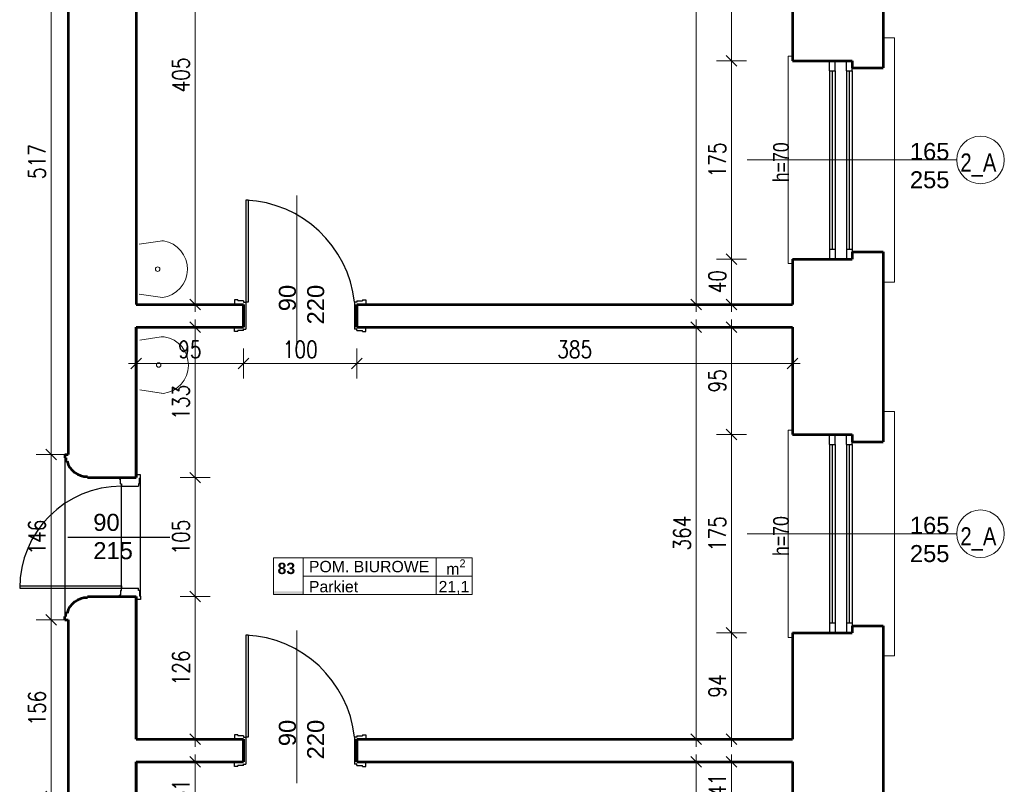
# Model space of a CAD drawing. Header units: millimetres. Extents: x 56977 to 67992, y 30187 to 42235.
# Tile 111 of 130: x 65191 to 66061, y 37609 to 38284. Entities that reach past the tile are written whole.
import ezdxf

# ---------------------------------------------------------------- set-up
doc = ezdxf.new("R2010")
doc.units = ezdxf.units.MM
doc.header["$MEASUREMENT"] = 0
doc.layers.get('0').update_dxf_attribs({"lineweight": 13})
doc.layers.get('DEFPOINTS').update_dxf_attribs({"lineweight": 13})
doc.layers.add('AI-OKNA', color=4, linetype='Continuous')
doc.layers.add('okna', color=8, linetype='Continuous')
for name, color, linetype, lineweight in [('AI-OPISY', 3, 'Continuous', 13), ('AI_MURY', 40, 'Continuous', 53), ('AI_WIDOK', 8, 'Continuous', 13), ('Lines', 7, 'Continuous', 13), ('OPISY TABELKI', 30, 'Continuous', 13), ('WODA', 7, 'Continuous', 13), ('wymiary', 8, 'Continuous', 13)]:
    doc.layers.add(name, color=color, linetype=linetype, lineweight=lineweight)
doc.styles.add('GENERATED_STYLE_2', font='txt.shx')
doc.styles.get("Standard").update_dxf_attribs({"font": 'txt.shx'})
doc.styles.add('Style-ROMANS', font='ROMANS.shx')
doc.styles.add('WYMIAROWY-08', font='ROMANS.shx', dxfattribs={"width": 0.8})
doc.dimstyles.new('DYBY', dxfattribs={"dimscale": 100, "dimtxt": 0.15, "dimasz": 0.05, "dimexe": 0.05, "dimexo": 0.1, "dimgap": 0.05, "dimtad": 1, "dimdec": 0, "dimdsep": 46, "dimlunit": 5, "dimtxsty": 'WYMIAROWY-08', "dimblk": 'M_STRZ', "dimcen": 0.1, "dimse1": 1, "dimse2": 1, "dimclrd": 7, "dimclre": 7, "dimclrt": 1, "dimadec": 0, "dimazin": 0, "dimtfac": 1, "dimtdec": 0, "dimtmove": 2, "dimatfit": 3, "dimldrblk": 'M_STRZ', "dimfxl": 0, "dimtolj": 1, "dimarcsym": 0})

# ---------------------------------------------------------------- blocks, each defined once
blk = doc.blocks.new('A$C062C27A1')
at = {"layer": 'WODA'}
for p, q in [((0, 0), (-2.8, 18.76)), ((44, 0), (46.8, 18.76))]:
    blk.add_line(p, q, dxfattribs=at)
at = {"layer": 'WODA', "flags": 128}
for points in [[(44, 0), (47.07, 20.65, 0.865936), (-3, 21.5)], [(-3, 21.5, 0.037015), (-2.8, 18.76)], [(24, 16.5, 1), (20, 16.5, 1), (24, 16.5)]]:
    blk.add_lwpolyline(points, format="xyb", dxfattribs=at)
at = {"layer": 'WODA'}
blk.add_circle((22, 16.5), 2, dxfattribs=at)
blk = doc.blocks.new('M_STRZ')
for p, q in [((0, 2.66), (0, 0)), ((-1.33, 0), (1.33, 0)), ((-0.94, -0.94), (0.94, 0.94)), ((0, 0), (0, -2.66))]:
    blk.add_line(p, q)
blk = doc.blocks.new('*U73')
at = {"layer": 'DEFPOINTS', "color": 0}
for p in [(65293.54, 38013.07), (65388.54, 38013.07), (65388.54, 37980.77)]:
    blk.add_point(p, dxfattribs=at)
at = {"layer": 'wymiary', "color": 7, "lineweight": -2}
blk.add_line((65298.54, 37980.77), (65383.54, 37980.77), dxfattribs=at)
at = {"layer": 'wymiary', "color": 7, "lineweight": -2, "xscale": 5, "yscale": 5, "zscale": 5, "rotation": 180}
blk.add_blockref('M_STRZ', (65293.54, 37980.77), dxfattribs=at)
at = {"layer": 'wymiary', "color": 7, "lineweight": -2, "xscale": 5, "yscale": 5, "zscale": 5}
blk.add_blockref('M_STRZ', (65388.54, 37980.77), dxfattribs=at)
at = {"layer": 'wymiary', "color": 1, "insert": (65341.04, 37993.27), "char_height": 15, "attachment_point": 5, "style": 'WYMIAROWY-08'}
blk.add_mtext('95', dxfattribs=at)
blk = doc.blocks.new('*D1606')
at = {"layer": 'DEFPOINTS'}
for p in [(65293.54, 38013.07), (65388.54, 38013.07), (65388.54, 37980.77), (65330.41, 37968.27)]:
    blk.add_point(p, dxfattribs=at)
at = {"layer": 'wymiary', "color": 7}
blk.add_blockref('*U73', (0, 0), dxfattribs=at)
blk = doc.blocks.new('*U118')
at = {"layer": 'DEFPOINTS', "color": 0}
for p in [(65695.82, 38683.07), (65788.43, 38683.07), (65695.82, 38033.07)]:
    blk.add_point(p, dxfattribs=at)
at = {"layer": 'wymiary', "color": 7, "lineweight": -2}
blk.add_line((65788.43, 38038.07), (65788.43, 38678.07), dxfattribs=at)
at = {"layer": 'wymiary', "color": 7, "lineweight": -2, "xscale": 5, "yscale": 5, "zscale": 5}
for p, rotation in [((65788.43, 38683.07), 90), ((65788.43, 38033.07), 270)]:
    blk.add_blockref('M_STRZ', p, dxfattribs=dict(at, rotation=rotation))
at = {"layer": 'wymiary', "color": 1, "insert": (65775.93, 38358.07), "char_height": 15, "attachment_point": 5, "rotation": 90, "style": 'WYMIAROWY-08'}
blk.add_mtext('650', dxfattribs=at)
blk = doc.blocks.new('*D1651')
at = {"layer": 'DEFPOINTS'}
for p in [(65695.82, 38683.07), (65788.43, 38683.07), (65800.93, 38342.02), (65695.82, 38033.07)]:
    blk.add_point(p, dxfattribs=at)
at = {"layer": 'wymiary', "color": 7}
blk.add_blockref('*U118', (0, 0), dxfattribs=at)
blk = doc.blocks.new('*U333')
at = {"layer": 'DEFPOINTS', "color": 0}
for p in [(65266.24, 38417.57), (65218.51, 37900.57), (65266.24, 37900.57)]:
    blk.add_point(p, dxfattribs=at)
at = {"layer": 'wymiary', "color": 7, "lineweight": -2}
blk.add_line((65218.51, 38412.57), (65218.51, 37905.57), dxfattribs=at)
at = {"layer": 'wymiary', "color": 7, "lineweight": -2, "xscale": 5, "yscale": 5, "zscale": 5}
for p, rotation in [((65218.51, 38417.57), 90), ((65218.51, 37900.57), 270)]:
    blk.add_blockref('M_STRZ', p, dxfattribs=dict(at, rotation=rotation))
at = {"layer": 'wymiary', "color": 1, "insert": (65206.01, 38159.07), "char_height": 15, "attachment_point": 5, "rotation": 90, "style": 'WYMIAROWY-08'}
blk.add_mtext('517', dxfattribs=at)
blk = doc.blocks.new('*D1866')
at = {"layer": 'DEFPOINTS'}
for p in [(65266.24, 38417.57), (65231.01, 38175.4), (65218.51, 37900.57), (65266.24, 37900.57)]:
    blk.add_point(p, dxfattribs=at)
at = {"layer": 'wymiary', "color": 7}
blk.add_blockref('*U333', (0, 0), dxfattribs=at)
blk = doc.blocks.new('*U337')
at = {"layer": 'DEFPOINTS', "color": 0}
for p in [(65873.54, 38248.07), (65819.53, 38073.07), (65873.54, 38073.07)]:
    blk.add_point(p, dxfattribs=at)
at = {"layer": 'wymiary', "color": 7, "lineweight": -2}
blk.add_line((65819.53, 38243.07), (65819.53, 38078.07), dxfattribs=at)
at = {"layer": 'wymiary', "color": 7, "lineweight": -2, "xscale": 5, "yscale": 5, "zscale": 5}
for p, rotation in [((65819.53, 38248.07), 90), ((65819.53, 38073.07), 270)]:
    blk.add_blockref('M_STRZ', p, dxfattribs=dict(at, rotation=rotation))
at = {"layer": 'wymiary', "color": 1, "insert": (65807.03, 38160.57), "char_height": 15, "attachment_point": 5, "rotation": 90, "style": 'WYMIAROWY-08'}
blk.add_mtext('175', dxfattribs=at)
blk = doc.blocks.new('*D1870')
at = {"layer": 'DEFPOINTS'}
for p in [(65873.54, 38248.07), (65832.03, 38176.05), (65819.53, 38073.07), (65873.54, 38073.07)]:
    blk.add_point(p, dxfattribs=at)
at = {"layer": 'wymiary', "color": 7}
blk.add_blockref('*U337', (0, 0), dxfattribs=at)
blk = doc.blocks.new('*U338')
at = {"layer": 'DEFPOINTS', "color": 0}
for p in [(65873.54, 38073.07), (65819.53, 38033.07), (65873.54, 38033.07)]:
    blk.add_point(p, dxfattribs=at)
at = {"layer": 'wymiary', "color": 7, "lineweight": -2}
blk.add_line((65819.53, 38068.07), (65819.53, 38038.07), dxfattribs=at)
at = {"layer": 'wymiary', "color": 7, "lineweight": -2, "xscale": 5, "yscale": 5, "zscale": 5}
for p, rotation in [((65819.53, 38073.07), 90), ((65819.53, 38033.07), 270)]:
    blk.add_blockref('M_STRZ', p, dxfattribs=dict(at, rotation=rotation))
at = {"layer": 'wymiary', "color": 1, "insert": (65807.03, 38053.07), "char_height": 15, "attachment_point": 5, "rotation": 90, "style": 'WYMIAROWY-08'}
blk.add_mtext('40', dxfattribs=at)
blk = doc.blocks.new('*D1871')
at = {"layer": 'DEFPOINTS'}
for p in [(65873.54, 38073.07), (65832.03, 38063.69), (65819.53, 38033.07), (65873.54, 38033.07)]:
    blk.add_point(p, dxfattribs=at)
at = {"layer": 'wymiary', "color": 7}
blk.add_blockref('*U338', (0, 0), dxfattribs=at)
blk = doc.blocks.new('*U339')
at = {"layer": 'DEFPOINTS', "color": 0}
for p in [(65695.82, 38013.07), (65788.43, 38013.07), (65695.82, 37649.07)]:
    blk.add_point(p, dxfattribs=at)
at = {"layer": 'wymiary', "color": 7, "lineweight": -2}
blk.add_line((65788.43, 37654.07), (65788.43, 38008.07), dxfattribs=at)
at = {"layer": 'wymiary', "color": 7, "lineweight": -2, "xscale": 5, "yscale": 5, "zscale": 5}
for p, rotation in [((65788.43, 38013.07), 90), ((65788.43, 37649.07), 270)]:
    blk.add_blockref('M_STRZ', p, dxfattribs=dict(at, rotation=rotation))
at = {"layer": 'wymiary', "color": 1, "insert": (65775.93, 37831.07), "char_height": 15, "attachment_point": 5, "rotation": 90, "style": 'WYMIAROWY-08'}
blk.add_mtext('364', dxfattribs=at)
blk = doc.blocks.new('*D1872')
at = {"layer": 'DEFPOINTS'}
for p in [(65695.82, 38013.07), (65788.43, 38013.07), (65800.93, 37814.73), (65695.82, 37649.07)]:
    blk.add_point(p, dxfattribs=at)
at = {"layer": 'wymiary', "color": 7}
blk.add_blockref('*U339', (0, 0), dxfattribs=at)
blk = doc.blocks.new('*U340')
at = {"layer": 'DEFPOINTS', "color": 0}
for p in [(65873.54, 38013.07), (65819.53, 37918.07), (65873.54, 37918.07)]:
    blk.add_point(p, dxfattribs=at)
at = {"layer": 'wymiary', "color": 7, "lineweight": -2}
blk.add_line((65819.53, 38008.07), (65819.53, 37923.07), dxfattribs=at)
at = {"layer": 'wymiary', "color": 7, "lineweight": -2, "xscale": 5, "yscale": 5, "zscale": 5}
for p, rotation in [((65819.53, 38013.07), 90), ((65819.53, 37918.07), 270)]:
    blk.add_blockref('M_STRZ', p, dxfattribs=dict(at, rotation=rotation))
at = {"layer": 'wymiary', "color": 1, "insert": (65807.03, 37965.57), "char_height": 15, "attachment_point": 5, "rotation": 90, "style": 'WYMIAROWY-08'}
blk.add_mtext('95', dxfattribs=at)
blk = doc.blocks.new('*D1873')
at = {"layer": 'DEFPOINTS'}
for p in [(65873.54, 38013.07), (65832.03, 37976.19), (65819.53, 37918.07), (65873.54, 37918.07)]:
    blk.add_point(p, dxfattribs=at)
at = {"layer": 'wymiary', "color": 7}
blk.add_blockref('*U340', (0, 0), dxfattribs=at)
blk = doc.blocks.new('*U341')
at = {"layer": 'DEFPOINTS', "color": 0}
for p in [(65873.54, 37918.07), (65819.53, 37743.07), (65873.54, 37743.07)]:
    blk.add_point(p, dxfattribs=at)
at = {"layer": 'wymiary', "color": 7, "lineweight": -2}
blk.add_line((65819.53, 37913.07), (65819.53, 37748.07), dxfattribs=at)
at = {"layer": 'wymiary', "color": 7, "lineweight": -2, "xscale": 5, "yscale": 5, "zscale": 5}
for p, rotation in [((65819.53, 37918.07), 90), ((65819.53, 37743.07), 270)]:
    blk.add_blockref('M_STRZ', p, dxfattribs=dict(at, rotation=rotation))
at = {"layer": 'wymiary', "color": 1, "insert": (65807.03, 37830.57), "char_height": 15, "attachment_point": 5, "rotation": 90, "style": 'WYMIAROWY-08'}
blk.add_mtext('175', dxfattribs=at)
blk = doc.blocks.new('*D1874')
at = {"layer": 'DEFPOINTS'}
for p in [(65873.54, 37918.07), (65832.03, 37846.05), (65819.53, 37743.07), (65873.54, 37743.07)]:
    blk.add_point(p, dxfattribs=at)
at = {"layer": 'wymiary', "color": 7}
blk.add_blockref('*U341', (0, 0), dxfattribs=at)
blk = doc.blocks.new('*U342')
at = {"layer": 'DEFPOINTS', "color": 0}
for p in [(65695.82, 37629.07), (65788.43, 37629.07), (65695.82, 37295.07)]:
    blk.add_point(p, dxfattribs=at)
at = {"layer": 'wymiary', "color": 7, "lineweight": -2}
blk.add_line((65788.43, 37300.07), (65788.43, 37624.07), dxfattribs=at)
at = {"layer": 'wymiary', "color": 7, "lineweight": -2, "xscale": 5, "yscale": 5, "zscale": 5}
for p, rotation in [((65788.43, 37629.07), 90), ((65788.43, 37295.07), 270)]:
    blk.add_blockref('M_STRZ', p, dxfattribs=dict(at, rotation=rotation))
at = {"layer": 'wymiary', "color": 1, "insert": (65775.93, 37462.07), "char_height": 15, "attachment_point": 5, "rotation": 90, "style": 'WYMIAROWY-08'}
blk.add_mtext('334', dxfattribs=at)
blk = doc.blocks.new('*D1875')
at = {"layer": 'DEFPOINTS'}
for p in [(65695.82, 37629.07), (65788.43, 37629.07), (65800.93, 37445.73), (65695.82, 37295.07)]:
    blk.add_point(p, dxfattribs=at)
at = {"layer": 'wymiary', "color": 7}
blk.add_blockref('*U342', (0, 0), dxfattribs=at)
blk = doc.blocks.new('*U343')
at = {"layer": 'DEFPOINTS', "color": 0}
for p in [(65873.54, 37629.07), (65819.53, 37588.07), (65873.54, 37588.07)]:
    blk.add_point(p, dxfattribs=at)
at = {"layer": 'wymiary', "color": 7, "lineweight": -2}
blk.add_line((65819.53, 37624.07), (65819.53, 37593.07), dxfattribs=at)
at = {"layer": 'wymiary', "color": 7, "lineweight": -2, "xscale": 5, "yscale": 5, "zscale": 5}
for p, rotation in [((65819.53, 37629.07), 90), ((65819.53, 37588.07), 270)]:
    blk.add_blockref('M_STRZ', p, dxfattribs=dict(at, rotation=rotation))
at = {"layer": 'wymiary', "color": 1, "insert": (65807.03, 37608.57), "char_height": 15, "attachment_point": 5, "rotation": 90, "style": 'WYMIAROWY-08'}
blk.add_mtext('41', dxfattribs=at)
blk = doc.blocks.new('*D1876')
at = {"layer": 'DEFPOINTS'}
for p in [(65873.54, 37629.07), (65832.03, 37619.19), (65819.53, 37588.07), (65873.54, 37588.07)]:
    blk.add_point(p, dxfattribs=at)
at = {"layer": 'wymiary', "color": 7}
blk.add_blockref('*U343', (0, 0), dxfattribs=at)
blk = doc.blocks.new('*U1167')
at = {"layer": 'DEFPOINTS', "color": 0}
for p in [(65293.54, 38438.07), (65293.54, 38033.07), (65345.67, 38033.07)]:
    blk.add_point(p, dxfattribs=at)
at = {"layer": 'wymiary', "color": 7, "lineweight": -2}
blk.add_line((65345.67, 38433.07), (65345.67, 38038.07), dxfattribs=at)
at = {"layer": 'wymiary', "color": 7, "lineweight": -2, "xscale": 5, "yscale": 5, "zscale": 5}
for p, rotation in [((65345.67, 38438.07), 90), ((65345.67, 38033.07), 270)]:
    blk.add_blockref('M_STRZ', p, dxfattribs=dict(at, rotation=rotation))
at = {"layer": 'wymiary', "color": 1, "insert": (65333.17, 38235.57), "char_height": 15, "attachment_point": 5, "rotation": 90, "style": 'WYMIAROWY-08'}
blk.add_mtext('405', dxfattribs=at)
blk = doc.blocks.new('*D2700')
at = {"layer": 'DEFPOINTS'}
for p in [(65293.54, 38438.07), (65333.17, 38251.9), (65293.54, 38033.07), (65345.67, 38033.07)]:
    blk.add_point(p, dxfattribs=at)
at = {"layer": 'wymiary', "color": 7}
blk.add_blockref('*U1167', (0, 0), dxfattribs=at)
blk = doc.blocks.new('*U1168')
at = {"layer": 'DEFPOINTS', "color": 0}
for p in [(65293.54, 38013.07), (65293.54, 37880.07), (65345.67, 37880.07)]:
    blk.add_point(p, dxfattribs=at)
at = {"layer": 'wymiary', "color": 7, "lineweight": -2}
blk.add_line((65345.67, 38008.07), (65345.67, 37885.07), dxfattribs=at)
at = {"layer": 'wymiary', "color": 7, "lineweight": -2, "xscale": 5, "yscale": 5, "zscale": 5}
for p, rotation in [((65345.67, 38013.07), 90), ((65345.67, 37880.07), 270)]:
    blk.add_blockref('M_STRZ', p, dxfattribs=dict(at, rotation=rotation))
at = {"layer": 'wymiary', "color": 1, "insert": (65333.17, 37946.57), "char_height": 15, "attachment_point": 5, "rotation": 90, "style": 'WYMIAROWY-08'}
blk.add_mtext('133', dxfattribs=at)
blk = doc.blocks.new('*D2701')
at = {"layer": 'DEFPOINTS'}
for p in [(65293.54, 38013.07), (65333.17, 37962.05), (65293.54, 37880.07), (65345.67, 37880.07)]:
    blk.add_point(p, dxfattribs=at)
at = {"layer": 'wymiary', "color": 7}
blk.add_blockref('*U1168', (0, 0), dxfattribs=at)
blk = doc.blocks.new('*U1169')
at = {"layer": 'DEFPOINTS', "color": 0}
for p in [(65293.54, 37629.07), (65293.54, 37578.07), (65345.67, 37578.07)]:
    blk.add_point(p, dxfattribs=at)
at = {"layer": 'wymiary', "color": 7, "lineweight": -2}
blk.add_line((65345.67, 37624.07), (65345.67, 37583.07), dxfattribs=at)
at = {"layer": 'wymiary', "color": 7, "lineweight": -2, "xscale": 5, "yscale": 5, "zscale": 5}
for p, rotation in [((65345.67, 37629.07), 90), ((65345.67, 37578.07), 270)]:
    blk.add_blockref('M_STRZ', p, dxfattribs=dict(at, rotation=rotation))
at = {"layer": 'wymiary', "color": 1, "insert": (65333.17, 37603.57), "char_height": 15, "attachment_point": 5, "rotation": 90, "style": 'WYMIAROWY-08'}
blk.add_mtext('51', dxfattribs=at)
blk = doc.blocks.new('*D2702')
at = {"layer": 'DEFPOINTS'}
for p in [(65293.54, 37629.07), (65333.17, 37614.19), (65293.54, 37578.07), (65345.67, 37578.07)]:
    blk.add_point(p, dxfattribs=at)
at = {"layer": 'wymiary', "color": 7}
blk.add_blockref('*U1169', (0, 0), dxfattribs=at)
blk = doc.blocks.new('*U1262')
at = {"layer": 'DEFPOINTS', "color": 0}
for p in [(65266.24, 37900.57), (65218.51, 37754.57), (65266.24, 37754.57)]:
    blk.add_point(p, dxfattribs=at)
at = {"layer": 'wymiary', "color": 7, "lineweight": -2}
blk.add_line((65218.51, 37895.57), (65218.51, 37759.57), dxfattribs=at)
at = {"layer": 'wymiary', "color": 7, "lineweight": -2, "xscale": 5, "yscale": 5, "zscale": 5}
for p, rotation in [((65218.51, 37900.57), 90), ((65218.51, 37754.57), 270)]:
    blk.add_blockref('M_STRZ', p, dxfattribs=dict(at, rotation=rotation))
at = {"layer": 'wymiary', "color": 1, "insert": (65206.01, 37827.57), "char_height": 15, "attachment_point": 5, "rotation": 90, "style": 'WYMIAROWY-08'}
blk.add_mtext('146', dxfattribs=at)
blk = doc.blocks.new('*D2793')
at = {"layer": 'DEFPOINTS'}
for p in [(65266.24, 37900.57), (65231.01, 37843.05), (65218.51, 37754.57), (65266.24, 37754.57)]:
    blk.add_point(p, dxfattribs=at)
at = {"layer": 'wymiary', "color": 7}
blk.add_blockref('*U1262', (0, 0), dxfattribs=at)
blk = doc.blocks.new('*U1263')
at = {"layer": 'DEFPOINTS', "color": 0}
for p in [(65266.24, 37754.57), (65218.51, 37598.57), (65266.24, 37598.57)]:
    blk.add_point(p, dxfattribs=at)
at = {"layer": 'wymiary', "color": 7, "lineweight": -2}
blk.add_line((65218.51, 37749.57), (65218.51, 37603.57), dxfattribs=at)
at = {"layer": 'wymiary', "color": 7, "lineweight": -2, "xscale": 5, "yscale": 5, "zscale": 5}
for p, rotation in [((65218.51, 37754.57), 90), ((65218.51, 37598.57), 270)]:
    blk.add_blockref('M_STRZ', p, dxfattribs=dict(at, rotation=rotation))
at = {"layer": 'wymiary', "color": 1, "insert": (65206.01, 37676.57), "char_height": 15, "attachment_point": 5, "rotation": 90, "style": 'WYMIAROWY-08'}
blk.add_mtext('156', dxfattribs=at)
blk = doc.blocks.new('*D2794')
at = {"layer": 'DEFPOINTS'}
for p in [(65266.24, 37754.57), (65231.01, 37692.05), (65218.51, 37598.57), (65266.24, 37598.57)]:
    blk.add_point(p, dxfattribs=at)
at = {"layer": 'wymiary', "color": 7}
blk.add_blockref('*U1263', (0, 0), dxfattribs=at)
blk = doc.blocks.new('*U1279')
at = {"layer": 'DEFPOINTS', "color": 0}
for p in [(65293.54, 37880.07), (65293.54, 37775.07), (65345.67, 37775.07)]:
    blk.add_point(p, dxfattribs=at)
at = {"layer": 'wymiary', "color": 7, "lineweight": -2}
blk.add_line((65345.67, 37875.07), (65345.67, 37780.07), dxfattribs=at)
at = {"layer": 'wymiary', "color": 7, "lineweight": -2, "xscale": 5, "yscale": 5, "zscale": 5}
for p, rotation in [((65345.67, 37880.07), 90), ((65345.67, 37775.07), 270)]:
    blk.add_blockref('M_STRZ', p, dxfattribs=dict(at, rotation=rotation))
at = {"layer": 'wymiary', "color": 1, "insert": (65333.17, 37827.57), "char_height": 15, "attachment_point": 5, "rotation": 90, "style": 'WYMIAROWY-08'}
blk.add_mtext('105', dxfattribs=at)
blk = doc.blocks.new('*D2810')
at = {"layer": 'DEFPOINTS'}
for p in [(65293.54, 37880.07), (65333.17, 37843.05), (65293.54, 37775.07), (65345.67, 37775.07)]:
    blk.add_point(p, dxfattribs=at)
at = {"layer": 'wymiary', "color": 7}
blk.add_blockref('*U1279', (0, 0), dxfattribs=at)
blk = doc.blocks.new('*U1280')
at = {"layer": 'DEFPOINTS', "color": 0}
for p in [(65293.54, 37775.07), (65293.54, 37649.07), (65345.67, 37649.07)]:
    blk.add_point(p, dxfattribs=at)
at = {"layer": 'wymiary', "color": 7, "lineweight": -2}
blk.add_line((65345.67, 37770.07), (65345.67, 37654.07), dxfattribs=at)
at = {"layer": 'wymiary', "color": 7, "lineweight": -2, "xscale": 5, "yscale": 5, "zscale": 5}
for p, rotation in [((65345.67, 37775.07), 90), ((65345.67, 37649.07), 270)]:
    blk.add_blockref('M_STRZ', p, dxfattribs=dict(at, rotation=rotation))
at = {"layer": 'wymiary', "color": 1, "insert": (65333.17, 37712.07), "char_height": 15, "attachment_point": 5, "rotation": 90, "style": 'WYMIAROWY-08'}
blk.add_mtext('126', dxfattribs=at)
blk = doc.blocks.new('*D2811')
at = {"layer": 'DEFPOINTS'}
for p in [(65293.54, 37775.07), (65333.17, 37727.55), (65293.54, 37649.07), (65345.67, 37649.07)]:
    blk.add_point(p, dxfattribs=at)
at = {"layer": 'wymiary', "color": 7}
blk.add_blockref('*U1280', (0, 0), dxfattribs=at)
blk = doc.blocks.new('*U1283')
at = {"layer": 'DEFPOINTS', "color": 0}
for p in [(65388.54, 38013.07), (65488.54, 38013.07), (65488.54, 37980.77)]:
    blk.add_point(p, dxfattribs=at)
at = {"layer": 'wymiary', "color": 7, "lineweight": -2}
blk.add_line((65393.54, 37980.77), (65483.54, 37980.77), dxfattribs=at)
at = {"layer": 'wymiary', "color": 7, "lineweight": -2, "xscale": 5, "yscale": 5, "zscale": 5, "rotation": 180}
blk.add_blockref('M_STRZ', (65388.54, 37980.77), dxfattribs=at)
at = {"layer": 'wymiary', "color": 7, "lineweight": -2, "xscale": 5, "yscale": 5, "zscale": 5}
blk.add_blockref('M_STRZ', (65488.54, 37980.77), dxfattribs=at)
at = {"layer": 'wymiary', "color": 1, "insert": (65438.54, 37993.27), "char_height": 15, "attachment_point": 5, "style": 'WYMIAROWY-08'}
blk.add_mtext('100', dxfattribs=at)
blk = doc.blocks.new('*D2814')
at = {"layer": 'DEFPOINTS'}
for p in [(65388.54, 38013.07), (65488.54, 38013.07), (65488.54, 37980.77), (65423.06, 37968.27)]:
    blk.add_point(p, dxfattribs=at)
at = {"layer": 'wymiary', "color": 7}
blk.add_blockref('*U1283', (0, 0), dxfattribs=at)
blk = doc.blocks.new('*U1284')
at = {"layer": 'DEFPOINTS', "color": 0}
for p in [(65488.54, 38013.07), (65873.54, 38013.07), (65873.54, 37980.77)]:
    blk.add_point(p, dxfattribs=at)
at = {"layer": 'wymiary', "color": 7, "lineweight": -2}
blk.add_line((65493.54, 37980.77), (65868.54, 37980.77), dxfattribs=at)
at = {"layer": 'wymiary', "color": 7, "lineweight": -2, "xscale": 5, "yscale": 5, "zscale": 5, "rotation": 180}
blk.add_blockref('M_STRZ', (65488.54, 37980.77), dxfattribs=at)
at = {"layer": 'wymiary', "color": 7, "lineweight": -2, "xscale": 5, "yscale": 5, "zscale": 5}
blk.add_blockref('M_STRZ', (65873.54, 37980.77), dxfattribs=at)
at = {"layer": 'wymiary', "color": 1, "insert": (65681.04, 37993.27), "char_height": 15, "attachment_point": 5, "style": 'WYMIAROWY-08'}
blk.add_mtext('385', dxfattribs=at)
blk = doc.blocks.new('*D2815')
at = {"layer": 'DEFPOINTS'}
for p in [(65488.54, 38013.07), (65873.54, 38013.07), (65873.54, 37980.77), (65664.7, 37968.27)]:
    blk.add_point(p, dxfattribs=at)
at = {"layer": 'wymiary', "color": 7}
blk.add_blockref('*U1284', (0, 0), dxfattribs=at)
blk = doc.blocks.new('*U1285')
at = {"layer": 'DEFPOINTS', "color": 0}
for p in [(65873.54, 38403.07), (65819.53, 38248.07), (65873.54, 38248.07)]:
    blk.add_point(p, dxfattribs=at)
at = {"layer": 'wymiary', "color": 7, "lineweight": -2}
blk.add_line((65819.53, 38398.07), (65819.53, 38253.07), dxfattribs=at)
at = {"layer": 'wymiary', "color": 7, "lineweight": -2, "xscale": 5, "yscale": 5, "zscale": 5}
for p, rotation in [((65819.53, 38403.07), 90), ((65819.53, 38248.07), 270)]:
    blk.add_blockref('M_STRZ', p, dxfattribs=dict(at, rotation=rotation))
at = {"layer": 'wymiary', "color": 1, "insert": (65807.03, 38325.57), "char_height": 15, "attachment_point": 5, "rotation": 90, "style": 'WYMIAROWY-08'}
blk.add_mtext('155', dxfattribs=at)
blk = doc.blocks.new('*D2816')
at = {"layer": 'DEFPOINTS'}
for p in [(65873.54, 38403.07), (65832.03, 38341.05), (65819.53, 38248.07), (65873.54, 38248.07)]:
    blk.add_point(p, dxfattribs=at)
at = {"layer": 'wymiary', "color": 7}
blk.add_blockref('*U1285', (0, 0), dxfattribs=at)
blk = doc.blocks.new('*U1286')
at = {"layer": 'DEFPOINTS', "color": 0}
for p in [(65873.54, 37743.07), (65819.53, 37649.07), (65873.54, 37649.07)]:
    blk.add_point(p, dxfattribs=at)
at = {"layer": 'wymiary', "color": 7, "lineweight": -2}
blk.add_line((65819.53, 37738.07), (65819.53, 37654.07), dxfattribs=at)
at = {"layer": 'wymiary', "color": 7, "lineweight": -2, "xscale": 5, "yscale": 5, "zscale": 5}
for p, rotation in [((65819.53, 37743.07), 90), ((65819.53, 37649.07), 270)]:
    blk.add_blockref('M_STRZ', p, dxfattribs=dict(at, rotation=rotation))
at = {"layer": 'wymiary', "color": 1, "insert": (65807.03, 37696.07), "char_height": 15, "attachment_point": 5, "rotation": 90, "style": 'WYMIAROWY-08'}
blk.add_mtext('94', dxfattribs=at)
blk = doc.blocks.new('*D2817')
at = {"layer": 'DEFPOINTS'}
for p in [(65873.54, 37743.07), (65832.03, 37706.69), (65819.53, 37649.07), (65873.54, 37649.07)]:
    blk.add_point(p, dxfattribs=at)
at = {"layer": 'wymiary', "color": 7}
blk.add_blockref('*U1286', (0, 0), dxfattribs=at)

msp = doc.modelspace()

# ---------------------------------------------------------------- hatches: boundary and pattern name
at = {"layer": 'OPISY TABELKI', "extrusion": (0, 0, -1)}
msp.add_hatch(color=256, dxfattribs=at).paths.add_polyline_path([(-65441.18, 37776.89), (-65441.18, 37779.84), (-65414.83, 37779.84), (-65414.83, 37776.89)], flags=16)

# ---------------------------------------------------------------- linework, layer by layer
at = {"layer": 'AI-OKNA'}
for p, q in [((65906.04, 38239.32), (65906.04, 38248.07)), ((65911.04, 38239.32), (65911.04, 38248.07)), ((65921.04, 38239.32), (65921.04, 38248.07)), ((65926.04, 38239.32), (65926.04, 38241.82)), ((65906.04, 38239.32), (65911.04, 38239.32)), ((65906.04, 38239.32), (65906.04, 38081.82)), ((65908.54, 38239.32), (65908.54, 38081.82)), ((65911.04, 38239.32), (65911.04, 38081.82)), ((65921.04, 38239.32), (65926.04, 38239.32)), ((65921.04, 38239.32), (65921.04, 38081.82)), ((65923.54, 38239.32), (65923.54, 38081.82)), ((65926.04, 38239.32), (65926.04, 38081.82)), ((65392.54, 38125.07), (65390.54, 38125.07)), ((65390.54, 38125.07), (65390.54, 38035.07)), ((65392.54, 38125.07), (65392.54, 38035.07)), ((65906.04, 38081.82), (65906.04, 38073.07)), ((65906.04, 38081.82), (65911.04, 38081.82)), ((65911.04, 38081.82), (65911.04, 38073.07)), ((65921.04, 38081.82), (65921.04, 38073.07)), ((65921.04, 38081.82), (65926.04, 38081.82)), ((65926.04, 38081.82), (65926.04, 38079.32)), ((65383.54, 38037.07), (65380.54, 38037.07)), ((65380.54, 38037.07), (65380.54, 38033.07)), ((65383.54, 38037.07), (65383.54, 38036.07)), ((65388.54, 38036.07), (65383.54, 38036.07)), ((65388.54, 38036.07), (65388.54, 38035.07)), ((65388.54, 38035.07), (65390.54, 38035.07)), ((65390.54, 38035.07), (65390.54, 38011.07)), ((65392.54, 38035.07), (65390.54, 38035.07)), ((65486.54, 38035.07), (65486.54, 38011.07)), ((65488.54, 38035.07), (65486.54, 38035.07)), ((65488.54, 38036.07), (65488.54, 38035.07)), ((65488.54, 38036.07), (65493.54, 38036.07)), ((65493.54, 38037.07), (65493.54, 38036.07)), ((65493.54, 38037.07), (65496.54, 38037.07)), ((65496.54, 38037.07), (65496.54, 38033.07)), ((65388.54, 38020.57), (65388.54, 38025.57)), ((65388.54, 38020.57), (65388.54, 38025.57)), ((65488.54, 38020.57), (65488.54, 38025.57)), ((65488.54, 38020.57), (65488.54, 38025.57)), ((65380.54, 38009.07), (65380.54, 38013.07)), ((65383.54, 38009.07), (65380.54, 38009.07)), ((65388.54, 38010.07), (65383.54, 38010.07)), ((65383.54, 38009.07), (65383.54, 38010.07)), ((65388.54, 38011.07), (65390.54, 38011.07)), ((65388.54, 38010.07), (65388.54, 38011.07)), ((65488.54, 38011.07), (65486.54, 38011.07)), ((65488.54, 38010.07), (65488.54, 38011.07)), ((65488.54, 38010.07), (65493.54, 38010.07)), ((65493.54, 38009.07), (65493.54, 38010.07)), ((65493.54, 38009.07), (65496.54, 38009.07)), ((65496.54, 38009.07), (65496.54, 38013.07)), ((65906.04, 37909.32), (65906.04, 37918.07)), ((65911.04, 37909.32), (65911.04, 37918.07)), ((65921.04, 37909.32), (65921.04, 37918.07)), ((65926.04, 37909.32), (65926.04, 37911.82)), ((65906.04, 37909.32), (65911.04, 37909.32)), ((65906.04, 37909.32), (65906.04, 37751.82)), ((65908.54, 37909.32), (65908.54, 37751.82)), ((65911.04, 37909.32), (65911.04, 37751.82)), ((65921.04, 37909.32), (65926.04, 37909.32)), ((65921.04, 37909.32), (65921.04, 37751.82)), ((65923.54, 37909.32), (65923.54, 37751.82)), ((65926.04, 37909.32), (65926.04, 37751.82)), ((65279.69, 37874.57), (65279.69, 37878.57)), ((65297.54, 37882.57), (65293.54, 37882.57)), ((65296.54, 37874.57), (65296.54, 37879.57)), ((65297.54, 37879.57), (65296.54, 37879.57)), ((65297.54, 37879.57), (65297.54, 37882.57)), ((65297.54, 37775.57), (65297.54, 37879.57)), ((65279.69, 37874.57), (65280.69, 37874.57)), ((65280.69, 37783.07), (65280.69, 37874.57)), ((65280.69, 37874.57), (65280.69, 37872.57)), ((65280.69, 37872.57), (65295.54, 37872.57)), ((65295.54, 37874.57), (65295.54, 37872.57)), ((65296.54, 37874.57), (65295.54, 37874.57)), ((65233.36, 37827.57), (65323.36, 37827.57)), ((65190.69, 37784.57), (65280.69, 37784.57)), ((65190.69, 37784.57), (65190.69, 37782.57)), ((65190.69, 37782.57), (65280.69, 37782.57)), ((65279.69, 37780.57), (65280.69, 37780.57)), ((65279.69, 37780.57), (65279.69, 37776.57)), ((65280.69, 37784.57), (65280.69, 37782.57)), ((65280.69, 37782.57), (65295.54, 37782.57)), ((65280.69, 37780.57), (65280.69, 37782.57)), ((65295.54, 37780.57), (65295.54, 37782.57)), ((65296.54, 37780.57), (65295.54, 37780.57)), ((65296.54, 37780.57), (65296.54, 37775.57)), ((65297.54, 37772.57), (65293.54, 37772.57)), ((65297.54, 37775.57), (65296.54, 37775.57)), ((65297.54, 37775.57), (65297.54, 37772.57)), ((65906.04, 37751.82), (65906.04, 37743.07)), ((65906.04, 37751.82), (65911.04, 37751.82)), ((65911.04, 37751.82), (65911.04, 37743.07)), ((65921.04, 37751.82), (65921.04, 37743.07)), ((65921.04, 37751.82), (65926.04, 37751.82)), ((65926.04, 37751.82), (65926.04, 37749.32)), ((65392.54, 37741.07), (65390.54, 37741.07)), ((65390.54, 37741.07), (65390.54, 37651.07)), ((65392.54, 37741.07), (65392.54, 37651.07)), ((65383.54, 37653.07), (65380.54, 37653.07)), ((65380.54, 37653.07), (65380.54, 37649.07)), ((65383.54, 37653.07), (65383.54, 37652.07)), ((65388.54, 37652.07), (65383.54, 37652.07)), ((65388.54, 37652.07), (65388.54, 37651.07)), ((65388.54, 37651.07), (65390.54, 37651.07)), ((65390.54, 37651.07), (65390.54, 37627.07)), ((65392.54, 37651.07), (65390.54, 37651.07)), ((65486.54, 37651.07), (65486.54, 37627.07)), ((65488.54, 37651.07), (65486.54, 37651.07)), ((65488.54, 37652.07), (65488.54, 37651.07)), ((65488.54, 37652.07), (65493.54, 37652.07)), ((65493.54, 37653.07), (65493.54, 37652.07)), ((65493.54, 37653.07), (65496.54, 37653.07)), ((65496.54, 37653.07), (65496.54, 37649.07)), ((65388.54, 37636.57), (65388.54, 37641.57)), ((65388.54, 37636.57), (65388.54, 37641.57)), ((65488.54, 37636.57), (65488.54, 37641.57)), ((65488.54, 37636.57), (65488.54, 37641.57)), ((65380.54, 37625.07), (65380.54, 37629.07)), ((65383.54, 37625.07), (65380.54, 37625.07)), ((65388.54, 37626.07), (65383.54, 37626.07)), ((65383.54, 37625.07), (65383.54, 37626.07)), ((65388.54, 37627.07), (65390.54, 37627.07)), ((65388.54, 37626.07), (65388.54, 37627.07)), ((65488.54, 37627.07), (65486.54, 37627.07)), ((65488.54, 37626.07), (65488.54, 37627.07)), ((65488.54, 37626.07), (65493.54, 37626.07)), ((65493.54, 37625.07), (65493.54, 37626.07)), ((65493.54, 37625.07), (65496.54, 37625.07)), ((65496.54, 37625.07), (65496.54, 37629.07))]:
    msp.add_line(p, q, dxfattribs=at)
for centre, radius, start, end in [((65385.93, 38023.96), 101.21, 6.30069, 87.39453), ((65279.69, 37880.07), 1.5, 180, 270), ((65280.69, 37782.57), 90, 90, 180), ((65279.69, 37775.07), 1.5, 90, 180), ((65385.93, 37639.96), 101.21, 6.30069, 87.39453)]:
    msp.add_arc(centre, radius, start, end, dxfattribs=at)
at = {"layer": 'AI-OPISY'}
for p, q in [((66018.58, 38160.57), (65833.49, 38160.57)), ((65435.54, 37994.26), (65435.54, 38129.14)), ((66018.58, 37830.57), (65833.49, 37830.57)), ((65435.54, 37610.26), (65435.54, 37745.14))]:
    msp.add_line(p, q, dxfattribs=at)
for centre in [(66039.58, 38160.57), (66039.58, 37830.57)]:
    msp.add_circle(centre, 21, dxfattribs=at)
at = {"layer": 'AI_MURY'}
for p, q in [((65293.54, 38438.07), (65293.54, 38033.07)), ((65233.54, 38417.57), (65233.54, 37900.57)), ((65953.54, 38409.32), (65953.54, 38241.82)), ((65873.54, 38387.07), (65873.54, 38248.07)), ((65873.54, 38248.07), (65926.04, 38248.07)), ((65926.04, 38248.07), (65926.04, 38241.82)), ((65926.04, 38241.82), (65953.54, 38241.82)), ((65926.04, 38079.32), (65953.54, 38079.32)), ((65926.04, 38079.32), (65926.04, 38073.07)), ((65953.54, 38079.32), (65953.54, 37911.82)), ((65873.54, 38073.07), (65873.54, 38033.07)), ((65873.54, 38073.07), (65926.04, 38073.07)), ((65293.54, 38033.07), (65388.54, 38033.07)), ((65293.54, 38033.07), (65388.54, 38033.07)), ((65388.54, 38013.07), (65388.54, 38033.07)), ((65388.54, 38033.07), (65388.54, 38013.07)), ((65488.54, 38033.07), (65873.54, 38033.07)), ((65488.54, 38013.07), (65488.54, 38033.07)), ((65488.54, 38033.07), (65488.54, 38013.07)), ((65293.54, 38013.07), (65388.54, 38013.07)), ((65293.54, 37880.07), (65293.54, 38013.07)), ((65293.54, 38013.07), (65293.54, 37880.07)), ((65293.54, 38013.07), (65388.54, 38013.07)), ((65488.54, 38013.07), (65873.54, 38013.07)), ((65873.54, 38013.07), (65873.54, 37918.07)), ((65873.54, 37918.07), (65926.04, 37918.07)), ((65926.04, 37918.07), (65926.04, 37911.82)), ((65926.04, 37911.82), (65953.54, 37911.82)), ((65230.54, 37900.57), (65233.54, 37900.57)), ((65230.54, 37900.57), (65230.54, 37897.57)), ((65231.54, 37897.57), (65230.54, 37897.57)), ((65231.54, 37897.57), (65231.54, 37894.57)), ((65232.54, 37894.57), (65231.54, 37894.57)), ((65250.54, 37880.07), (65250.54, 37881.07)), ((65250.54, 37880.07), (65293.54, 37880.07)), ((65250.54, 37775.07), (65293.54, 37775.07)), ((65250.54, 37775.07), (65250.54, 37774.07)), ((65293.54, 37649.07), (65293.54, 37775.07)), ((65293.54, 37775.07), (65293.54, 37649.07)), ((65231.54, 37757.57), (65230.54, 37757.57)), ((65230.54, 37754.57), (65230.54, 37757.57)), ((65230.54, 37754.57), (65233.54, 37754.57)), ((65232.54, 37760.57), (65231.54, 37760.57)), ((65231.54, 37757.57), (65231.54, 37760.57)), ((65233.54, 37754.57), (65233.54, 37598.57)), ((65926.04, 37749.32), (65953.54, 37749.32)), ((65926.04, 37749.32), (65926.04, 37743.07)), ((65953.54, 37749.32), (65953.54, 37581.82)), ((65873.54, 37743.07), (65873.54, 37649.07)), ((65873.54, 37743.07), (65926.04, 37743.07)), ((65293.54, 37649.07), (65388.54, 37649.07)), ((65293.54, 37649.07), (65388.54, 37649.07)), ((65388.54, 37629.07), (65388.54, 37649.07)), ((65388.54, 37649.07), (65388.54, 37629.07)), ((65488.54, 37649.07), (65873.54, 37649.07)), ((65488.54, 37629.07), (65488.54, 37649.07)), ((65488.54, 37649.07), (65488.54, 37629.07)), ((65293.54, 37578.07), (65293.54, 37629.07)), ((65293.54, 37629.07), (65293.54, 37578.07)), ((65293.54, 37629.07), (65388.54, 37629.07)), ((65293.54, 37629.07), (65388.54, 37629.07)), ((65488.54, 37629.07), (65873.54, 37629.07)), ((65873.54, 37629.07), (65873.54, 37588.07))]:
    msp.add_line(p, q, dxfattribs=at)
for centre, start, end in [((65249.99, 37899.06), 194.44004, 271.72608), ((65249.99, 37756.07), 88.27392, 165.55996)]:
    msp.add_arc(centre, 18, start, end, dxfattribs=at)
at = {"layer": 'Lines', "color": 251, "linetype": 'Continuous'}
for p, q in [((65963.54, 38268.46), (65953.54, 38268.46)), ((65963.54, 38268.46), (65963.54, 38052.68)), ((65869.54, 38252.07), (65869.54, 38069.07)), ((65873.54, 38252.07), (65869.54, 38252.07)), ((65873.54, 38069.07), (65869.54, 38069.07)), ((65963.54, 38052.68), (65953.54, 38052.68)), ((65963.54, 37938.46), (65953.54, 37938.46)), ((65963.54, 37938.46), (65963.54, 37722.68)), ((65869.54, 37922.07), (65869.54, 37739.07)), ((65873.54, 37922.07), (65869.54, 37922.07)), ((65873.54, 37739.07), (65869.54, 37739.07)), ((65963.54, 37722.68), (65953.54, 37722.68))]:
    msp.add_line(p, q, dxfattribs=at)
at = {"layer": 'okna'}
msp.add_line((65230.54, 37897.57), (65230.54, 37757.57), dxfattribs=at)
at = {"layer": 'OPISY TABELKI'}
for p, q in [((65414.83, 37809.15), (65590.52, 37809.15)), ((65414.83, 37809.15), (65414.83, 37776.89)), ((65441.18, 37809.15), (65441.18, 37776.89)), ((65558.74, 37809.15), (65558.74, 37776.89)), ((65590.52, 37809.15), (65590.52, 37776.89)), ((65441.18, 37793.02), (65590.52, 37793.02)), ((65414.83, 37776.89), (65590.52, 37776.89))]:
    msp.add_line(p, q, dxfattribs=at)

# ---------------------------------------------------------------- block references
at = {"layer": 'AI_WIDOK', "color": 7, "linetype": 'ByBlock', "lineweight": 13, "rotation": 270}
for p in [(65296.11, 38086.19), (65296.96, 38001.48)]:
    msp.add_blockref('A$C062C27A1', p, dxfattribs=at)

# ---------------------------------------------------------------- texts
at = {"layer": 'AI-OPISY', "char_height": 14, "attachment_point": 7, "rotation": 90, "line_spacing_factor": 0.722892, "style": 'WYMIAROWY-08'}
for insert in [(65870.5, 38140.89), (65870.5, 37810.89)]:
    msp.add_mtext('\\fArial|b0|i0|c238|p39;h=70', dxfattribs=dict(at, insert=insert))
at = {"layer": 'AI-OPISY', "char_height": 15, "width": 45.2902}
for s, insert, attachment_point in [('\\fArial|b0|i0|c238|p39;165\\P255', (65994.63, 38135.36), 8), ('\\fArial|b0|i0|c238|p39;90\\P215', (65255.7, 37848.13), 1), ('\\fArial|b0|i0|c238|p39;165\\P255', (65994.63, 37805.36), 8)]:
    msp.add_mtext(s, dxfattribs=dict(at, insert=insert, attachment_point=attachment_point))
at = {"layer": 'AI-OPISY', "char_height": 16, "width": 20.64, "attachment_point": 7, "style": 'WYMIAROWY-08'}
for insert in [(66021.78, 38145.68), (66021.78, 37815.68)]:
    msp.add_mtext('\\fArial|b0|i0|c238|p39;2_A', dxfattribs=dict(at, insert=insert))
at = {"layer": 'AI-OPISY', "char_height": 15, "width": 45.2902, "attachment_point": 9, "rotation": 90}
for insert in [(65459.88, 38050.32), (65459.88, 37666.32)]:
    msp.add_mtext('\\fArial|b0|i0|c238|p39;90\\P220', dxfattribs=dict(at, insert=insert))
at = {"layer": 'OPISY TABELKI', "color": 7, "char_height": 10, "width": 168.6591, "attachment_point": 1, "style": 'GENERATED_STYLE_2'}
for s, insert in [('\\fArial|b0|i0|c238|p39;POM. BIUROWE       ', (65446.21, 37806.59)), ('\\A1;\\fArial|b0|i0|c238|p39;m\\H7.000000;\\S2^  ;', (65567.53, 37807.88)), ('\\fArial|b1|i0|c238|p39;83', (65418.52, 37804.98)), ('\\fArial|b0|i0|c238|p39;Parkiet          ', (65446.21, 37788.86)), ('\\fArial|b0|i0|c238|p39;21,1          ', (65560.77, 37788.86))]:
    msp.add_mtext(s, dxfattribs=dict(at, insert=insert))

# ---------------------------------------------------------------- dimensions: what is measured, and where the dimension line sits
at = {"layer": 'wymiary', "color": 7}
for base, p1, p2, angle, picture, middle in [((65788.43, 38683.07), (65695.82, 38033.07), (65695.82, 38683.07), 90, '*D1651', (65800.93, 38342.02)), ((65345.67, 38033.07), (65293.54, 38438.07), (65293.54, 38033.07), 270, '*D2700', (65333.17, 38251.9)), ((65218.51, 37900.57), (65266.24, 38417.57), (65266.24, 37900.57), 270, '*D1866', (65231.01, 38175.4)), ((65819.53, 38248.07), (65873.54, 38403.07), (65873.54, 38248.07), 270, '*D2816', (65832.03, 38341.05)), ((65819.53, 38073.07), (65873.54, 38248.07), (65873.54, 38073.07), 270, '*D1870', (65832.03, 38176.05)), ((65819.53, 38033.07), (65873.54, 38073.07), (65873.54, 38033.07), 270, '*D1871', (65832.03, 38063.69)), ((65345.67, 37880.07), (65293.54, 38013.07), (65293.54, 37880.07), 270, '*D2701', (65333.17, 37962.05)), ((65788.43, 38013.07), (65695.82, 37649.07), (65695.82, 38013.07), 90, '*D1872', (65800.93, 37814.73)), ((65819.53, 37918.07), (65873.54, 38013.07), (65873.54, 37918.07), 270, '*D1873', (65832.03, 37976.19)), ((65388.54, 37980.77), (65293.54, 38013.07), (65388.54, 38013.07), 0, '*D1606', (65330.41, 37968.27)), ((65873.54, 37980.77), (65488.54, 38013.07), (65873.54, 38013.07), 0, '*D2815', (65664.7, 37968.27)), ((65819.53, 37743.07), (65873.54, 37918.07), (65873.54, 37743.07), 270, '*D1874', (65832.03, 37846.05)), ((65218.51, 37754.57), (65266.24, 37900.57), (65266.24, 37754.57), 270, '*D2793', (65231.01, 37843.05)), ((65345.67, 37775.07), (65293.54, 37880.07), (65293.54, 37775.07), 270, '*D2810', (65333.17, 37843.05)), ((65345.67, 37649.07), (65293.54, 37775.07), (65293.54, 37649.07), 270, '*D2811', (65333.17, 37727.55)), ((65218.51, 37598.57), (65266.24, 37754.57), (65266.24, 37598.57), 270, '*D2794', (65231.01, 37692.05)), ((65819.53, 37649.07), (65873.54, 37743.07), (65873.54, 37649.07), 270, '*D2817', (65832.03, 37706.69)), ((65345.67, 37578.07), (65293.54, 37629.07), (65293.54, 37578.07), 270, '*D2702', (65333.17, 37614.19)), ((65788.43, 37629.07), (65695.82, 37295.07), (65695.82, 37629.07), 90, '*D1875', (65800.93, 37445.73)), ((65819.53, 37588.07), (65873.54, 37629.07), (65873.54, 37588.07), 270, '*D1876', (65832.03, 37619.19))]:
    dim = msp.add_linear_dim(base=base, p1=p1, p2=p2, angle=angle, dimstyle='DYBY', override={"dimtad": 0, "dimtxsty": 'Style-ROMANS', "dimcen": 0.001, "dimclrd": 0, "dimclre": 0}, dxfattribs=at)
    dim.commit()
    dim.dimension.update_dxf_attribs({"geometry": picture, "text_midpoint": middle, "dimtype": 128})
dim = msp.add_linear_dim(base=(65488.54, 37980.77), p1=(65388.54, 38013.07), p2=(65488.54, 38013.07), dimstyle='DYBY', override={"dimtad": 0, "dimtxsty": 'Style-ROMANS', "dimcen": 0.001, "dimclrd": 0, "dimclre": 0}, dxfattribs=at)
dim.commit()
dim.dimension.update_dxf_attribs({"geometry": '*D2814', "text_midpoint": (65423.06, 37968.27), "dimtype": 128})

doc.saveas('drawing.dxf')
